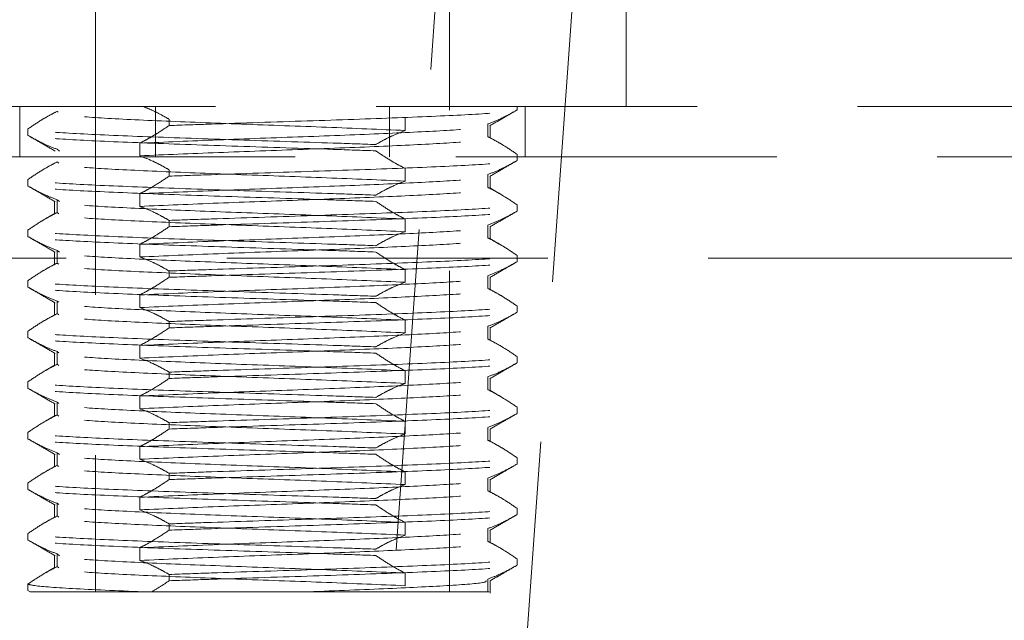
# Model space of a CAD drawing. Header units: millimetres. Extents: x 373 to 928, y 275 to 747.
# Tile 8 of 117: x 406.75 to 410.64, y 336.17 to 338.54. Entities that reach past the tile are written whole.
import ezdxf

# ---------------------------------------------------------------- set-up
doc = ezdxf.new("R2010")
doc.units = ezdxf.units.MM
doc.linetypes.add('HIDDEN', pattern=[1.905, 1.27, -0.635])

msp = doc.modelspace()

# ---------------------------------------------------------------- linework, layer by layer
at = {"color": 7, "linetype": 'HIDDEN', "lineweight": 18}
for p, q in [((408.4492, 336.2776), (408.4492, 340.1976)), ((409.1492, 338.1976), (409.1492, 340.0976)), ((408.467, 339.6106), (407.9058, 331.8429)), ((408.4451, 331.804), (409.0059, 339.5717)), ((407.0492, 338.7229), (407.0492, 336.2776)), ((404.3492, 338.1976), (411.1492, 338.1976)), ((406.7494, 337.9976), (406.7494, 338.1976)), ((406.8892, 338.175), (406.8519, 338.1534)), ((406.9013, 338.1751), (406.8976, 338.178)), ((407.2862, 337.9976), (407.2862, 338.1976)), ((408.2122, 337.9976), (408.2122, 338.1976)), ((408.717, 338.1833), (408.717, 338.1976)), ((408.749, 337.9976), (408.749, 338.1976)), ((407.3403, 338.1468), (407.3403, 338.1218)), ((408.2744, 338.1022), (408.2744, 338.1522)), ((406.7813, 338.0833), (406.7813, 338.1083)), ((408.6008, 338.128), (408.6008, 338.078)), ((408.6109, 338.073), (408.6109, 338.123)), ((408.6465, 338.0534), (408.6092, 338.075)), ((406.9067, 338.021), (406.8976, 338.028)), ((407.224, 338.0022), (407.224, 338.0522)), ((411.6492, 337.9976), (403.8492, 337.9976)), ((406.8892, 337.975), (406.8519, 337.9534)), ((406.904, 337.9731), (406.8976, 337.978)), ((408.717, 337.9833), (408.717, 338.0083)), ((407.3403, 337.9468), (407.3403, 337.9218)), ((408.2744, 337.9022), (408.2744, 337.9522)), ((406.7813, 337.8833), (406.7813, 337.9083)), ((408.6008, 337.928), (408.6008, 337.878)), ((408.6109, 337.873), (408.6109, 337.923)), ((408.6465, 337.8534), (408.6092, 337.875)), ((406.8874, 337.823), (406.8874, 337.773)), ((406.8976, 337.828), (406.8976, 337.778)), ((406.9067, 337.821), (406.8976, 337.828)), ((407.224, 337.8022), (407.224, 337.8522)), ((408.717, 337.7833), (408.717, 337.8083)), ((406.8892, 337.775), (406.8519, 337.7534)), ((406.904, 337.7731), (406.8976, 337.778)), ((407.3403, 337.7468), (407.3403, 337.7218)), ((408.2744, 337.7022), (408.2744, 337.7522)), ((406.7813, 337.6833), (406.7813, 337.7083)), ((408.6008, 337.728), (408.6008, 337.678)), ((408.6109, 337.673), (408.6109, 337.723)), ((408.6465, 337.6534), (408.6092, 337.675)), ((406.8976, 337.628), (406.8976, 337.578)), ((406.9067, 337.621), (406.8976, 337.628)), ((407.224, 337.6022), (407.224, 337.6522)), ((403.7581, 337.5976), (411.7492, 337.5976)), ((406.8874, 337.623), (406.8874, 337.573)), ((408.717, 337.5833), (408.717, 337.6083)), ((406.8892, 337.575), (406.8519, 337.5534)), ((406.904, 337.5731), (406.8976, 337.578)), ((407.3403, 337.5468), (407.3403, 337.5218)), ((408.2744, 337.5022), (408.2744, 337.5522)), ((406.7813, 337.4833), (406.7813, 337.5083)), ((408.6008, 337.528), (408.6008, 337.478)), ((408.6109, 337.473), (408.6109, 337.523)), ((408.6465, 337.4534), (408.6092, 337.475)), ((407.224, 337.4022), (407.224, 337.4522)), ((406.8874, 337.423), (406.8874, 337.373)), ((406.8976, 337.428), (406.8976, 337.378)), ((406.904, 337.4231), (406.8976, 337.428)), ((408.717, 337.3833), (408.717, 337.4083)), ((406.8892, 337.375), (406.8519, 337.3534)), ((406.904, 337.3731), (406.8976, 337.378)), ((408.2744, 337.3022), (408.2744, 337.3522)), ((407.3403, 337.3468), (407.3403, 337.3218)), ((408.6008, 337.328), (408.6008, 337.278)), ((408.6109, 337.273), (408.6109, 337.323)), ((406.7813, 337.2833), (406.7813, 337.3083)), ((408.6465, 337.2534), (408.6092, 337.275)), ((407.224, 337.2022), (407.224, 337.2522)), ((406.8874, 337.223), (406.8874, 337.173)), ((406.8976, 337.228), (406.8976, 337.178)), ((406.904, 337.2231), (406.8976, 337.228)), ((408.717, 337.1833), (408.717, 337.2083)), ((406.8892, 337.175), (406.8519, 337.1534)), ((406.904, 337.1731), (406.8976, 337.178)), ((407.3403, 337.1468), (407.3403, 337.1218)), ((408.2744, 337.1022), (408.2744, 337.1522)), ((408.6008, 337.128), (408.6008, 337.078)), ((408.6109, 337.073), (408.6109, 337.123)), ((406.7813, 337.0833), (406.7813, 337.1083)), ((407.224, 337.0022), (407.224, 337.0522)), ((408.6465, 337.0534), (408.6092, 337.075)), ((406.8874, 337.023), (406.8874, 336.973)), ((406.8976, 337.028), (406.8976, 336.978)), ((406.904, 337.0231), (406.8976, 337.028)), ((408.717, 336.9833), (408.717, 337.0083)), ((406.8892, 336.975), (406.8519, 336.9534)), ((406.904, 336.9731), (406.8976, 336.978)), ((407.3403, 336.9468), (407.3403, 336.9218)), ((408.2744, 336.9022), (408.2744, 336.9522)), ((408.6008, 336.928), (408.6008, 336.878)), ((408.6109, 336.873), (408.6109, 336.923)), ((406.7813, 336.8833), (406.7813, 336.9083)), ((407.224, 336.8022), (407.224, 336.8522)), ((408.6465, 336.8534), (408.6092, 336.875)), ((406.8874, 336.823), (406.8874, 336.773)), ((406.8976, 336.828), (406.8976, 336.778)), ((406.9067, 336.821), (406.8976, 336.828)), ((408.717, 336.7833), (408.717, 336.8083)), ((406.8892, 336.775), (406.8519, 336.7534)), ((406.904, 336.7731), (406.8976, 336.778)), ((407.3403, 336.7468), (407.3403, 336.7218)), ((408.2744, 336.7022), (408.2744, 336.7522)), ((408.6008, 336.728), (408.6008, 336.678)), ((406.7813, 336.6833), (406.7813, 336.7083)), ((408.6109, 336.673), (408.6109, 336.723)), ((407.224, 336.6022), (407.224, 336.6522)), ((408.6465, 336.6534), (408.6092, 336.675)), ((406.8874, 336.623), (406.8874, 336.573)), ((406.8976, 336.628), (406.8976, 336.578)), ((406.904, 336.6231), (406.8976, 336.628)), ((406.8892, 336.575), (406.8519, 336.5534)), ((406.904, 336.5731), (406.8976, 336.578)), ((408.717, 336.5833), (408.717, 336.6083)), ((407.3403, 336.5468), (407.3403, 336.5218)), ((408.2744, 336.5022), (408.2744, 336.5522)), ((406.7813, 336.4833), (406.7813, 336.5083)), ((408.6008, 336.528), (408.6008, 336.478)), ((408.6109, 336.473), (408.6109, 336.523)), ((408.6465, 336.4534), (408.6092, 336.475)), ((406.8874, 336.423), (406.8874, 336.373)), ((406.8976, 336.428), (406.8976, 336.378)), ((406.9067, 336.421), (406.8976, 336.428)), ((407.224, 336.4022), (407.224, 336.4522)), ((406.904, 336.3731), (406.8976, 336.378)), ((408.717, 336.3833), (408.717, 336.4083)), ((406.8892, 336.375), (406.8519, 336.3534)), ((407.3403, 336.3468), (407.3403, 336.3218)), ((408.2744, 336.3022), (408.2744, 336.3522)), ((406.7813, 336.2833), (406.7813, 336.3083)), ((408.6008, 336.328), (408.6008, 336.278)), ((408.6109, 336.273), (408.6109, 336.323)), ((406.7813, 336.2833), (406.7912, 336.2776)), ((406.7912, 336.2776), (407.2712, 336.2776)), ((408.6023, 336.2776), (408.6008, 336.278)), ((408.6023, 336.2776), (408.6016, 336.2776))]:
    msp.add_line(p, q, dxfattribs=at)
at = {"color": 7, "linetype": 'Continuous', "lineweight": 25}
msp.add_arc((407.7492, 306.3554), 35, 0, 85.485, dxfattribs=at)
at = {"color": 7, "linetype": 'HIDDEN', "lineweight": 18}
msp.add_arc((407.7492, 306.3554), 34.6, 0, 88.17815, dxfattribs=at)
for points, knots in [([(406.8976, 338.178), (406.8867, 338.1724), (406.8649, 338.1612), (406.826, 338.1384), (406.7983, 338.1198), (406.7813, 338.1083)], [0, 0, 0, 0, 0.278221, 0.556433, 1, 1, 1, 1]), ([(407.3403, 338.1468), (407.3294, 338.153), (407.3069, 338.1659), (407.2724, 338.1831), (407.2485, 338.1927), (407.2366, 338.1976)], [0, 0, 0, 0, 0.316463, 0.658022, 1, 1, 1, 1]), ([(407.3403, 338.1218), (407.3957, 338.1238), (407.5685, 338.1297), (407.8905, 338.1401), (408.2564, 338.1526), (408.5443, 338.1651), (408.6871, 338.1755), (408.7098, 338.1814), (408.717, 338.1833)], [0, 0, 0, 0, 0.095434, 0.297717, 0.5, 0.702283, 0.904566, 1, 1, 1, 1]), ([(408.717, 338.1833), (408.7062, 338.1772), (408.6846, 338.1648), (408.6459, 338.1454), (408.6178, 338.1346), (408.6008, 338.128)], [0, 0, 0, 0, 0.282643, 0.565293, 1, 1, 1, 1]), ([(408.609, 338.1208), (408.6271, 338.1313), (408.6618, 338.1514), (408.6965, 338.1714), (408.7131, 338.181)], [0, 0, 0, 0, 0.52102, 1, 1, 1, 1]), ([(408.2744, 338.1022), (408.1739, 338.1065), (407.9759, 338.115), (407.6227, 338.1276), (407.3005, 338.1401), (407.036, 338.1526), (406.9549, 338.1609), (406.9144, 338.1651)], [0, 0, 0, 0, 0.204733, 0.403549, 0.602366, 0.801183, 1, 1, 1, 1]), ([(408.1581, 338.0468), (408.1027, 338.0488), (407.9298, 338.0547), (407.6079, 338.0651), (407.242, 338.0776), (406.9541, 338.0901), (406.8113, 338.1005), (406.7886, 338.1064), (406.7813, 338.1083)], [0, 0, 0, 0, 0.095434, 0.297717, 0.5, 0.702283, 0.904566, 1, 1, 1, 1]), ([(407.224, 338.0522), (407.3245, 338.0565), (407.5226, 338.065), (407.8749, 338.0776), (408.2003, 338.0901), (408.453, 338.1026), (408.5989, 338.1136), (408.5956, 338.1204), (408.5944, 338.1231)], [0, 0, 0, 0, 0.181691, 0.358133, 0.534574, 0.711015, 0.887457, 1, 1, 1, 1]), ([(407.224, 338.0522), (407.2349, 338.0578), (407.2567, 338.0689), (407.2956, 338.0918), (407.3233, 338.1104), (407.3403, 338.1218)], [0, 0, 0, 0, 0.278221, 0.556433, 1, 1, 1, 1]), ([(408.1581, 338.0468), (408.1689, 338.053), (408.1906, 338.0654), (408.2293, 338.0848), (408.2573, 338.0956), (408.2744, 338.1022)], [0, 0, 0, 0, 0.282643, 0.565293, 1, 1, 1, 1]), ([(406.7813, 338.0833), (406.7922, 338.0772), (406.8138, 338.0648), (406.8525, 338.0454), (406.8806, 338.0346), (406.8976, 338.028)], [0, 0, 0, 0, 0.282643, 0.565293, 1, 1, 1, 1]), ([(408.1581, 338.0218), (408.1027, 338.0238), (407.9298, 338.0297), (407.6079, 338.0401), (407.242, 338.0526), (406.9541, 338.0651), (406.8113, 338.0755), (406.7886, 338.0814), (406.7813, 338.0833)], [0, 0, 0, 0, 0.095434, 0.297717, 0.5, 0.702283, 0.904566, 1, 1, 1, 1]), ([(406.7853, 338.081), (406.8019, 338.0714), (406.8366, 338.0514), (406.8713, 338.0313), (406.8893, 338.0208)], [0, 0, 0, 0, 0.47898, 1, 1, 1, 1]), ([(407.224, 338.0022), (407.3245, 338.0065), (407.5226, 338.015), (407.8749, 338.0276), (408.2003, 338.0401), (408.453, 338.0526), (408.599, 338.0636), (408.5957, 338.0704), (408.5944, 338.0731)], [0, 0, 0, 0, 0.181647, 0.358045, 0.534443, 0.710841, 0.887239, 1, 1, 1, 1]), ([(408.6008, 338.078), (408.6117, 338.0724), (408.6335, 338.0612), (408.6724, 338.0384), (408.7, 338.0198), (408.717, 338.0083)], [0, 0, 0, 0, 0.278221, 0.556433, 1, 1, 1, 1]), ([(408.2744, 337.9522), (408.2635, 337.9578), (408.2416, 337.9689), (408.2028, 337.9918), (408.1751, 338.0104), (408.1581, 338.0218)], [0, 0, 0, 0, 0.2782208, 0.5564334, 1, 1, 1, 1]), ([(406.8976, 337.978), (406.8867, 337.9724), (406.8649, 337.9612), (406.826, 337.9384), (406.7983, 337.9198), (406.7813, 337.9083)], [0, 0, 0, 0, 0.278221, 0.556433, 1, 1, 1, 1]), ([(407.3403, 337.9468), (407.3294, 337.953), (407.3078, 337.9654), (407.2691, 337.9848), (407.241, 337.9956), (407.224, 338.0022)], [0, 0, 0, 0, 0.282643, 0.565293, 1, 1, 1, 1]), ([(407.3403, 337.9218), (407.3957, 337.9238), (407.5685, 337.9297), (407.8905, 337.9401), (408.2564, 337.9526), (408.5443, 337.9651), (408.6871, 337.9755), (408.7098, 337.9814), (408.717, 337.9833)], [0, 0, 0, 0, 0.095434, 0.297717, 0.5, 0.702283, 0.904566, 1, 1, 1, 1]), ([(408.717, 337.9833), (408.7062, 337.9772), (408.6846, 337.9648), (408.6459, 337.9454), (408.6178, 337.9346), (408.6008, 337.928)], [0, 0, 0, 0, 0.282643, 0.565293, 1, 1, 1, 1]), ([(408.609, 337.9208), (408.6271, 337.9313), (408.6618, 337.9514), (408.6965, 337.9714), (408.7131, 337.981)], [0, 0, 0, 0, 0.52102, 1, 1, 1, 1]), ([(408.2744, 337.9022), (408.1739, 337.9065), (407.9759, 337.915), (407.6227, 337.9276), (407.3005, 337.9401), (407.036, 337.9526), (406.9549, 337.9609), (406.9144, 337.9651)], [0, 0, 0, 0, 0.204733, 0.403549, 0.602366, 0.801183, 1, 1, 1, 1]), ([(408.1581, 337.8468), (408.1027, 337.8488), (407.9298, 337.8547), (407.6079, 337.8651), (407.242, 337.8776), (406.9541, 337.8901), (406.8113, 337.9005), (406.7886, 337.9064), (406.7813, 337.9083)], [0, 0, 0, 0, 0.095434, 0.297717, 0.5, 0.702283, 0.904566, 1, 1, 1, 1]), ([(407.224, 337.8522), (407.3245, 337.8565), (407.5226, 337.865), (407.8749, 337.8776), (408.2003, 337.8901), (408.453, 337.9026), (408.5989, 337.9136), (408.5956, 337.9204), (408.5944, 337.9231)], [0, 0, 0, 0, 0.181691, 0.358133, 0.534574, 0.711015, 0.887457, 1, 1, 1, 1]), ([(407.224, 337.8522), (407.2349, 337.8578), (407.2567, 337.8689), (407.2956, 337.8918), (407.3233, 337.9104), (407.3403, 337.9218)], [0, 0, 0, 0, 0.278221, 0.556433, 1, 1, 1, 1]), ([(408.1581, 337.8468), (408.1689, 337.853), (408.1906, 337.8654), (408.2293, 337.8848), (408.2573, 337.8956), (408.2744, 337.9022)], [0, 0, 0, 0, 0.282643, 0.565293, 1, 1, 1, 1]), ([(406.7813, 337.8833), (406.7922, 337.8772), (406.8138, 337.8648), (406.8525, 337.8454), (406.8806, 337.8346), (406.8976, 337.828)], [0, 0, 0, 0, 0.282643, 0.565293, 1, 1, 1, 1]), ([(408.1581, 337.8218), (408.1027, 337.8238), (407.9298, 337.8297), (407.6079, 337.8401), (407.242, 337.8526), (406.9541, 337.8651), (406.8113, 337.8755), (406.7886, 337.8814), (406.7813, 337.8833)], [0, 0, 0, 0, 0.095434, 0.297717, 0.5, 0.702283, 0.904566, 1, 1, 1, 1]), ([(406.7853, 337.881), (406.8019, 337.8714), (406.8366, 337.8514), (406.8713, 337.8313), (406.8893, 337.8208)], [0, 0, 0, 0, 0.47898, 1, 1, 1, 1]), ([(407.224, 337.8022), (407.3245, 337.8065), (407.5226, 337.815), (407.8749, 337.8276), (408.2003, 337.8401), (408.453, 337.8526), (408.599, 337.8636), (408.5957, 337.8704), (408.5944, 337.8731)], [0, 0, 0, 0, 0.181647, 0.358045, 0.534443, 0.710841, 0.887239, 1, 1, 1, 1]), ([(408.6008, 337.878), (408.6117, 337.8724), (408.6335, 337.8612), (408.6724, 337.8384), (408.7, 337.8198), (408.717, 337.8083)], [0, 0, 0, 0, 0.278221, 0.556433, 1, 1, 1, 1]), ([(408.2744, 337.7522), (408.2635, 337.7578), (408.2416, 337.7689), (408.2028, 337.7918), (408.1751, 337.8104), (408.1581, 337.8218)], [0, 0, 0, 0, 0.278221, 0.556433, 1, 1, 1, 1]), ([(408.2744, 337.7522), (408.1739, 337.7565), (407.9759, 337.765), (407.6227, 337.7776), (407.3005, 337.7901), (407.036, 337.8026), (406.9549, 337.8109), (406.9144, 337.8151)], [0, 0, 0, 0, 0.204733, 0.403549, 0.602366, 0.801183, 1, 1, 1, 1]), ([(407.3403, 337.7468), (407.3294, 337.753), (407.3078, 337.7654), (407.2691, 337.7848), (407.241, 337.7956), (407.224, 337.8022)], [0, 0, 0, 0, 0.282643, 0.565293, 1, 1, 1, 1]), ([(407.3403, 337.7468), (407.3957, 337.7488), (407.5685, 337.7547), (407.8905, 337.7651), (408.2564, 337.7776), (408.5443, 337.7901), (408.6871, 337.8005), (408.7098, 337.8064), (408.717, 337.8083)], [0, 0, 0, 0, 0.095434, 0.297717, 0.5, 0.702283, 0.904566, 1, 1, 1, 1]), ([(407.3403, 337.7218), (407.3957, 337.7238), (407.5685, 337.7297), (407.8905, 337.7401), (408.2564, 337.7526), (408.5443, 337.7651), (408.6871, 337.7755), (408.7098, 337.7814), (408.717, 337.7833)], [0, 0, 0, 0, 0.095434, 0.297717, 0.5, 0.702283, 0.904566, 1, 1, 1, 1]), ([(408.717, 337.7833), (408.7062, 337.7772), (408.6846, 337.7648), (408.6459, 337.7454), (408.6178, 337.7346), (408.6008, 337.728)], [0, 0, 0, 0, 0.282643, 0.565293, 1, 1, 1, 1]), ([(408.609, 337.7208), (408.6271, 337.7313), (408.6618, 337.7514), (408.6965, 337.7714), (408.7131, 337.781)], [0, 0, 0, 0, 0.52102, 1, 1, 1, 1]), ([(406.8976, 337.778), (406.8867, 337.7724), (406.8649, 337.7612), (406.826, 337.7384), (406.7983, 337.7198), (406.7813, 337.7083)], [0, 0, 0, 0, 0.278221, 0.556433, 1, 1, 1, 1]), ([(408.2744, 337.7022), (408.1739, 337.7065), (407.9759, 337.715), (407.6227, 337.7276), (407.3005, 337.7401), (407.036, 337.7526), (406.9549, 337.7609), (406.9144, 337.7651)], [0, 0, 0, 0, 0.204733, 0.403549, 0.602366, 0.801183, 1, 1, 1, 1]), ([(408.1581, 337.6468), (408.1027, 337.6488), (407.9298, 337.6547), (407.6079, 337.6651), (407.242, 337.6776), (406.9541, 337.6901), (406.8113, 337.7005), (406.7886, 337.7064), (406.7813, 337.7083)], [0, 0, 0, 0, 0.095434, 0.297717, 0.5, 0.702283, 0.904566, 1, 1, 1, 1]), ([(407.224, 337.6522), (407.3245, 337.6565), (407.5226, 337.665), (407.8749, 337.6776), (408.2003, 337.6901), (408.453, 337.7026), (408.5989, 337.7136), (408.5956, 337.7204), (408.5944, 337.7231)], [0, 0, 0, 0, 0.181691, 0.358133, 0.534574, 0.711015, 0.887457, 1, 1, 1, 1]), ([(407.224, 337.6522), (407.2349, 337.6578), (407.2567, 337.6689), (407.2956, 337.6918), (407.3233, 337.7104), (407.3403, 337.7218)], [0, 0, 0, 0, 0.278221, 0.556433, 1, 1, 1, 1]), ([(408.1581, 337.6468), (408.1689, 337.653), (408.1906, 337.6654), (408.2293, 337.6848), (408.2573, 337.6956), (408.2744, 337.7022)], [0, 0, 0, 0, 0.282643, 0.565293, 1, 1, 1, 1]), ([(406.7813, 337.6833), (406.7922, 337.6772), (406.8138, 337.6648), (406.8525, 337.6454), (406.8806, 337.6346), (406.8976, 337.628)], [0, 0, 0, 0, 0.282643, 0.565293, 1, 1, 1, 1]), ([(408.1581, 337.6218), (408.1027, 337.6238), (407.9298, 337.6297), (407.6079, 337.6401), (407.242, 337.6526), (406.9541, 337.6651), (406.8113, 337.6755), (406.7886, 337.6814), (406.7813, 337.6833)], [0, 0, 0, 0, 0.095434, 0.297717, 0.5, 0.702283, 0.904566, 1, 1, 1, 1]), ([(406.7853, 337.681), (406.8019, 337.6714), (406.8366, 337.6514), (406.8713, 337.6313), (406.8893, 337.6208)], [0, 0, 0, 0, 0.47898, 1, 1, 1, 1]), ([(407.224, 337.6022), (407.3245, 337.6065), (407.5226, 337.615), (407.875, 337.6276), (408.2001, 337.6401), (408.454, 337.6526), (408.6049, 337.6643), (408.5995, 337.6718), (408.5971, 337.6751)], [0, 0, 0, 0, 0.176552, 0.348003, 0.519454, 0.690904, 0.862355, 1, 1, 1, 1]), ([(408.6008, 337.678), (408.6117, 337.6724), (408.6335, 337.6612), (408.6724, 337.6384), (408.7, 337.6198), (408.717, 337.6083)], [0, 0, 0, 0, 0.278221, 0.556433, 1, 1, 1, 1]), ([(408.2744, 337.5522), (408.1739, 337.5565), (407.9759, 337.565), (407.6227, 337.5776), (407.3005, 337.5901), (407.036, 337.6026), (406.9549, 337.6109), (406.9144, 337.6151)], [0, 0, 0, 0, 0.204733, 0.403549, 0.602366, 0.801183, 1, 1, 1, 1]), ([(407.3403, 337.5468), (407.3294, 337.553), (407.3078, 337.5654), (407.2691, 337.5848), (407.241, 337.5956), (407.224, 337.6022)], [0, 0, 0, 0, 0.282643, 0.565293, 1, 1, 1, 1]), ([(407.3403, 337.5468), (407.3957, 337.5488), (407.5685, 337.5547), (407.8905, 337.5651), (408.2564, 337.5776), (408.5443, 337.5901), (408.6871, 337.6005), (408.7098, 337.6064), (408.717, 337.6083)], [0, 0, 0, 0, 0.095434, 0.297717, 0.5, 0.702283, 0.904566, 1, 1, 1, 1]), ([(408.2744, 337.5522), (408.2635, 337.5578), (408.2416, 337.5689), (408.2028, 337.5918), (408.1751, 337.6104), (408.1581, 337.6218)], [0, 0, 0, 0, 0.278221, 0.556433, 1, 1, 1, 1]), ([(406.8976, 337.578), (406.8867, 337.5724), (406.8649, 337.5612), (406.826, 337.5384), (406.7983, 337.5198), (406.7813, 337.5083)], [0, 0, 0, 0, 0.278221, 0.556433, 1, 1, 1, 1]), ([(408.2744, 337.5022), (408.1739, 337.5065), (407.9759, 337.515), (407.6227, 337.5276), (407.3005, 337.5401), (407.036, 337.5526), (406.9549, 337.5609), (406.9144, 337.5651)], [0, 0, 0, 0, 0.204733, 0.403549, 0.602366, 0.801183, 1, 1, 1, 1]), ([(407.3403, 337.5218), (407.3957, 337.5238), (407.5685, 337.5297), (407.8905, 337.5401), (408.2564, 337.5526), (408.5443, 337.5651), (408.6871, 337.5755), (408.7098, 337.5814), (408.717, 337.5833)], [0, 0, 0, 0, 0.095434, 0.297717, 0.5, 0.702283, 0.904566, 1, 1, 1, 1]), ([(408.717, 337.5833), (408.7062, 337.5772), (408.6846, 337.5648), (408.6459, 337.5454), (408.6178, 337.5346), (408.6008, 337.528)], [0, 0, 0, 0, 0.282643, 0.565293, 1, 1, 1, 1]), ([(408.609, 337.5208), (408.6271, 337.5313), (408.6618, 337.5514), (408.6965, 337.5714), (408.7131, 337.581)], [0, 0, 0, 0, 0.52102, 1, 1, 1, 1]), ([(408.1581, 337.4468), (408.1027, 337.4488), (407.9298, 337.4547), (407.6079, 337.4651), (407.242, 337.4776), (406.9541, 337.4901), (406.8113, 337.5005), (406.7886, 337.5064), (406.7813, 337.5083)], [0, 0, 0, 0, 0.095434, 0.297717, 0.5, 0.702283, 0.904566, 1, 1, 1, 1]), ([(407.224, 337.4522), (407.3245, 337.4565), (407.5226, 337.465), (407.8749, 337.4776), (408.2003, 337.4901), (408.453, 337.5026), (408.5989, 337.5136), (408.5956, 337.5204), (408.5944, 337.5231)], [0, 0, 0, 0, 0.181691, 0.358133, 0.534574, 0.711015, 0.887457, 1, 1, 1, 1]), ([(407.224, 337.4522), (407.2349, 337.4578), (407.2567, 337.4689), (407.2956, 337.4918), (407.3233, 337.5104), (407.3403, 337.5218)], [0, 0, 0, 0, 0.278221, 0.556433, 1, 1, 1, 1]), ([(406.7813, 337.4833), (406.7922, 337.4772), (406.8138, 337.4648), (406.8525, 337.4454), (406.8806, 337.4346), (406.8976, 337.428)], [0, 0, 0, 0, 0.282643, 0.565293, 1, 1, 1, 1]), ([(408.1581, 337.4218), (408.1027, 337.4238), (407.9298, 337.4297), (407.6079, 337.4401), (407.242, 337.4526), (406.9541, 337.4651), (406.8113, 337.4755), (406.7886, 337.4814), (406.7813, 337.4833)], [0, 0, 0, 0, 0.095434, 0.297717, 0.5, 0.702283, 0.904566, 1, 1, 1, 1]), ([(406.7853, 337.481), (406.8019, 337.4714), (406.8366, 337.4514), (406.8713, 337.4313), (406.8893, 337.4208)], [0, 0, 0, 0, 0.47898, 1, 1, 1, 1]), ([(407.224, 337.4022), (407.3245, 337.4065), (407.5226, 337.415), (407.8749, 337.4276), (408.2003, 337.4401), (408.453, 337.4526), (408.599, 337.4636), (408.5957, 337.4704), (408.5944, 337.4731)], [0, 0, 0, 0, 0.181647, 0.358045, 0.534443, 0.710841, 0.887239, 1, 1, 1, 1]), ([(408.1581, 337.4468), (408.1689, 337.453), (408.1906, 337.4654), (408.2293, 337.4848), (408.2573, 337.4956), (408.2744, 337.5022)], [0, 0, 0, 0, 0.282643, 0.565293, 1, 1, 1, 1]), ([(408.6008, 337.478), (408.6117, 337.4724), (408.6335, 337.4612), (408.6724, 337.4384), (408.7, 337.4198), (408.717, 337.4083)], [0, 0, 0, 0, 0.278221, 0.556433, 1, 1, 1, 1]), ([(408.2744, 337.3522), (408.1739, 337.3565), (407.9759, 337.365), (407.6227, 337.3776), (407.3005, 337.3901), (407.036, 337.4026), (406.9549, 337.4109), (406.9144, 337.4151)], [0, 0, 0, 0, 0.204733, 0.403549, 0.602366, 0.801183, 1, 1, 1, 1]), ([(407.3403, 337.3468), (407.3294, 337.353), (407.3078, 337.3654), (407.2691, 337.3848), (407.241, 337.3956), (407.224, 337.4022)], [0, 0, 0, 0, 0.282643, 0.565293, 1, 1, 1, 1]), ([(407.3403, 337.3468), (407.3957, 337.3488), (407.5685, 337.3547), (407.8905, 337.3651), (408.2564, 337.3776), (408.5443, 337.3901), (408.6871, 337.4005), (408.7098, 337.4064), (408.717, 337.4083)], [0, 0, 0, 0, 0.095434, 0.297717, 0.5, 0.702283, 0.904566, 1, 1, 1, 1]), ([(408.2744, 337.3522), (408.2635, 337.3578), (408.2416, 337.3689), (408.2028, 337.3918), (408.1751, 337.4104), (408.1581, 337.4218)], [0, 0, 0, 0, 0.278221, 0.556433, 1, 1, 1, 1]), ([(406.8976, 337.378), (406.8867, 337.3724), (406.8649, 337.3612), (406.826, 337.3384), (406.7983, 337.3198), (406.7813, 337.3083)], [0, 0, 0, 0, 0.278221, 0.556433, 1, 1, 1, 1]), ([(408.2744, 337.3022), (408.1739, 337.3065), (407.9759, 337.315), (407.6227, 337.3276), (407.3005, 337.3401), (407.036, 337.3526), (406.9549, 337.3609), (406.9144, 337.3651)], [0, 0, 0, 0, 0.204733, 0.403549, 0.602366, 0.801183, 1, 1, 1, 1]), ([(407.3403, 337.3218), (407.3957, 337.3238), (407.5685, 337.3297), (407.8905, 337.3401), (408.2564, 337.3526), (408.5443, 337.3651), (408.6871, 337.3755), (408.7098, 337.3814), (408.717, 337.3833)], [0, 0, 0, 0, 0.095434, 0.297717, 0.5, 0.702283, 0.904566, 1, 1, 1, 1]), ([(408.717, 337.3833), (408.7062, 337.3772), (408.6846, 337.3648), (408.6459, 337.3454), (408.6178, 337.3346), (408.6008, 337.328)], [0, 0, 0, 0, 0.282643, 0.565293, 1, 1, 1, 1]), ([(408.609, 337.3208), (408.6271, 337.3313), (408.6618, 337.3514), (408.6965, 337.3714), (408.7131, 337.381)], [0, 0, 0, 0, 0.52102, 1, 1, 1, 1]), ([(407.224, 337.2522), (407.3245, 337.2565), (407.5226, 337.265), (407.8749, 337.2776), (408.2003, 337.2901), (408.453, 337.3026), (408.5989, 337.3136), (408.5956, 337.3204), (408.5944, 337.3231)], [0, 0, 0, 0, 0.1816913, 0.3581327, 0.5345741, 0.7110155, 0.8874569, 1, 1, 1, 1]), ([(407.224, 337.2522), (407.2349, 337.2578), (407.2567, 337.2689), (407.2956, 337.2918), (407.3233, 337.3104), (407.3403, 337.3218)], [0, 0, 0, 0, 0.278221, 0.556433, 1, 1, 1, 1]), ([(408.1581, 337.2468), (408.1027, 337.2488), (407.9298, 337.2547), (407.6079, 337.2651), (407.242, 337.2776), (406.9541, 337.2901), (406.8113, 337.3005), (406.7886, 337.3064), (406.7813, 337.3083)], [0, 0, 0, 0, 0.095434, 0.297717, 0.5, 0.702283, 0.904566, 1, 1, 1, 1]), ([(406.7813, 337.2833), (406.7922, 337.2772), (406.8138, 337.2648), (406.8525, 337.2454), (406.8806, 337.2346), (406.8976, 337.228)], [0, 0, 0, 0, 0.2826427, 0.5652926, 1, 1, 1, 1]), ([(408.1581, 337.2218), (408.1027, 337.2238), (407.9298, 337.2297), (407.6079, 337.2401), (407.242, 337.2526), (406.9541, 337.2651), (406.8113, 337.2755), (406.7886, 337.2814), (406.7813, 337.2833)], [0, 0, 0, 0, 0.095434, 0.297717, 0.5, 0.702283, 0.904566, 1, 1, 1, 1]), ([(406.7853, 337.281), (406.8019, 337.2714), (406.8366, 337.2514), (406.8713, 337.2313), (406.8893, 337.2208)], [0, 0, 0, 0, 0.47898, 1, 1, 1, 1]), ([(407.224, 337.2022), (407.3245, 337.2065), (407.5226, 337.215), (407.875, 337.2276), (408.2001, 337.2401), (408.454, 337.2526), (408.6049, 337.2643), (408.5995, 337.2718), (408.5971, 337.2751)], [0, 0, 0, 0, 0.1765522, 0.3480029, 0.5194537, 0.6909045, 0.8623552, 1, 1, 1, 1]), ([(408.1581, 337.2468), (408.1689, 337.253), (408.1906, 337.2654), (408.2293, 337.2848), (408.2573, 337.2956), (408.2744, 337.3022)], [0, 0, 0, 0, 0.282643, 0.565293, 1, 1, 1, 1]), ([(408.6008, 337.278), (408.6117, 337.2724), (408.6335, 337.2612), (408.6724, 337.2384), (408.7, 337.2198), (408.717, 337.2083)], [0, 0, 0, 0, 0.278221, 0.556433, 1, 1, 1, 1]), ([(408.2744, 337.1522), (408.1739, 337.1565), (407.9759, 337.165), (407.6227, 337.1776), (407.3005, 337.1901), (407.036, 337.2026), (406.9549, 337.2109), (406.9144, 337.2151)], [0, 0, 0, 0, 0.204733, 0.403549, 0.602366, 0.801183, 1, 1, 1, 1]), ([(407.3403, 337.1468), (407.3294, 337.153), (407.3078, 337.1654), (407.2691, 337.1848), (407.241, 337.1956), (407.224, 337.2022)], [0, 0, 0, 0, 0.282643, 0.565293, 1, 1, 1, 1]), ([(407.3403, 337.1468), (407.3957, 337.1488), (407.5685, 337.1547), (407.8905, 337.1651), (408.2564, 337.1776), (408.5443, 337.1901), (408.6871, 337.2005), (408.7098, 337.2064), (408.717, 337.2083)], [0, 0, 0, 0, 0.095434, 0.297717, 0.5, 0.702283, 0.904566, 1, 1, 1, 1]), ([(408.2744, 337.1522), (408.2635, 337.1578), (408.2416, 337.1689), (408.2028, 337.1918), (408.1751, 337.2104), (408.1581, 337.2218)], [0, 0, 0, 0, 0.278221, 0.556433, 1, 1, 1, 1]), ([(406.8976, 337.178), (406.8867, 337.1724), (406.8649, 337.1612), (406.826, 337.1384), (406.7983, 337.1198), (406.7813, 337.1083)], [0, 0, 0, 0, 0.278221, 0.556433, 1, 1, 1, 1]), ([(408.2744, 337.1022), (408.1739, 337.1065), (407.9759, 337.115), (407.6227, 337.1276), (407.3005, 337.1401), (407.036, 337.1526), (406.9549, 337.1609), (406.9144, 337.1651)], [0, 0, 0, 0, 0.204733, 0.403549, 0.602366, 0.801183, 1, 1, 1, 1]), ([(407.3403, 337.1218), (407.3957, 337.1238), (407.5685, 337.1297), (407.8905, 337.1401), (408.2564, 337.1526), (408.5443, 337.1651), (408.6871, 337.1755), (408.7098, 337.1814), (408.717, 337.1833)], [0, 0, 0, 0, 0.095434, 0.297717, 0.5, 0.702283, 0.904566, 1, 1, 1, 1]), ([(408.717, 337.1833), (408.7062, 337.1772), (408.6846, 337.1648), (408.6459, 337.1454), (408.6178, 337.1346), (408.6008, 337.128)], [0, 0, 0, 0, 0.282643, 0.565293, 1, 1, 1, 1]), ([(408.609, 337.1208), (408.6271, 337.1313), (408.6618, 337.1514), (408.6965, 337.1714), (408.7131, 337.181)], [0, 0, 0, 0, 0.52102, 1, 1, 1, 1]), ([(407.224, 337.0522), (407.3245, 337.0565), (407.5226, 337.065), (407.8749, 337.0776), (408.2003, 337.0901), (408.453, 337.1026), (408.5989, 337.1136), (408.5956, 337.1204), (408.5944, 337.1231)], [0, 0, 0, 0, 0.181691, 0.358133, 0.534574, 0.711015, 0.887457, 1, 1, 1, 1]), ([(407.224, 337.0522), (407.2349, 337.0578), (407.2567, 337.0689), (407.2956, 337.0918), (407.3233, 337.1104), (407.3403, 337.1218)], [0, 0, 0, 0, 0.278221, 0.556433, 1, 1, 1, 1]), ([(408.1581, 337.0468), (408.1027, 337.0488), (407.9298, 337.0547), (407.6079, 337.0651), (407.242, 337.0776), (406.9541, 337.0901), (406.8113, 337.1005), (406.7886, 337.1064), (406.7813, 337.1083)], [0, 0, 0, 0, 0.095434, 0.297717, 0.5, 0.702283, 0.904566, 1, 1, 1, 1]), ([(406.7813, 337.0833), (406.7922, 337.0772), (406.8138, 337.0648), (406.8525, 337.0454), (406.8806, 337.0346), (406.8976, 337.028)], [0, 0, 0, 0, 0.2826427, 0.5652926, 1, 1, 1, 1]), ([(408.1581, 337.0218), (408.1027, 337.0238), (407.9298, 337.0297), (407.6079, 337.0401), (407.242, 337.0526), (406.9541, 337.0651), (406.8113, 337.0755), (406.7886, 337.0814), (406.7813, 337.0833)], [0, 0, 0, 0, 0.095434, 0.297717, 0.5, 0.702283, 0.904566, 1, 1, 1, 1]), ([(406.7853, 337.081), (406.8019, 337.0714), (406.8366, 337.0514), (406.8713, 337.0313), (406.8893, 337.0208)], [0, 0, 0, 0, 0.47898, 1, 1, 1, 1]), ([(408.1581, 337.0468), (408.1689, 337.053), (408.1906, 337.0654), (408.2293, 337.0848), (408.2573, 337.0956), (408.2744, 337.1022)], [0, 0, 0, 0, 0.282643, 0.565293, 1, 1, 1, 1]), ([(407.224, 337.0022), (407.3245, 337.0065), (407.5226, 337.015), (407.8749, 337.0276), (408.2003, 337.0401), (408.453, 337.0526), (408.599, 337.0636), (408.5957, 337.0704), (408.5944, 337.0731)], [0, 0, 0, 0, 0.181647, 0.358045, 0.534443, 0.710841, 0.887239, 1, 1, 1, 1]), ([(408.6008, 337.078), (408.6117, 337.0724), (408.6335, 337.0612), (408.6724, 337.0384), (408.7, 337.0198), (408.717, 337.0083)], [0, 0, 0, 0, 0.278221, 0.556433, 1, 1, 1, 1]), ([(408.2744, 336.9522), (408.1739, 336.9565), (407.9759, 336.965), (407.6227, 336.9776), (407.3005, 336.9901), (407.036, 337.0026), (406.9549, 337.0109), (406.9144, 337.0151)], [0, 0, 0, 0, 0.204733, 0.403549, 0.602366, 0.801183, 1, 1, 1, 1]), ([(407.3403, 336.9468), (407.3294, 336.953), (407.3078, 336.9654), (407.2691, 336.9848), (407.241, 336.9956), (407.224, 337.0022)], [0, 0, 0, 0, 0.282643, 0.565293, 1, 1, 1, 1]), ([(407.3403, 336.9468), (407.3957, 336.9488), (407.5685, 336.9547), (407.8905, 336.9651), (408.2564, 336.9776), (408.5443, 336.9901), (408.6871, 337.0005), (408.7098, 337.0064), (408.717, 337.0083)], [0, 0, 0, 0, 0.095434, 0.297717, 0.5, 0.702283, 0.904566, 1, 1, 1, 1]), ([(408.2744, 336.9522), (408.2635, 336.9578), (408.2416, 336.9689), (408.2028, 336.9918), (408.1751, 337.0104), (408.1581, 337.0218)], [0, 0, 0, 0, 0.2782208, 0.5564334, 1, 1, 1, 1]), ([(406.8976, 336.978), (406.8867, 336.9724), (406.8649, 336.9612), (406.826, 336.9384), (406.7983, 336.9198), (406.7813, 336.9083)], [0, 0, 0, 0, 0.278221, 0.556433, 1, 1, 1, 1]), ([(408.2744, 336.9022), (408.1739, 336.9065), (407.9759, 336.915), (407.6227, 336.9276), (407.3005, 336.9401), (407.036, 336.9526), (406.9549, 336.9609), (406.9144, 336.9651)], [0, 0, 0, 0, 0.204733, 0.403549, 0.602366, 0.801183, 1, 1, 1, 1]), ([(407.3403, 336.9218), (407.3957, 336.9238), (407.5685, 336.9297), (407.8905, 336.9401), (408.2564, 336.9526), (408.5443, 336.9651), (408.6871, 336.9755), (408.7098, 336.9814), (408.717, 336.9833)], [0, 0, 0, 0, 0.095434, 0.297717, 0.5, 0.702283, 0.904566, 1, 1, 1, 1]), ([(408.717, 336.9833), (408.7062, 336.9772), (408.6846, 336.9648), (408.6459, 336.9454), (408.6178, 336.9346), (408.6008, 336.928)], [0, 0, 0, 0, 0.282643, 0.565293, 1, 1, 1, 1]), ([(408.609, 336.9208), (408.6271, 336.9313), (408.6618, 336.9514), (408.6965, 336.9714), (408.7131, 336.981)], [0, 0, 0, 0, 0.52102, 1, 1, 1, 1]), ([(407.224, 336.8522), (407.3245, 336.8565), (407.5226, 336.865), (407.8749, 336.8776), (408.2003, 336.8901), (408.453, 336.9026), (408.5989, 336.9136), (408.5956, 336.9204), (408.5944, 336.9231)], [0, 0, 0, 0, 0.181691, 0.358133, 0.534574, 0.711015, 0.887457, 1, 1, 1, 1]), ([(408.1581, 336.8468), (408.1027, 336.8488), (407.9298, 336.8547), (407.6079, 336.8651), (407.242, 336.8776), (406.9541, 336.8901), (406.8113, 336.9005), (406.7886, 336.9064), (406.7813, 336.9083)], [0, 0, 0, 0, 0.095434, 0.297717, 0.5, 0.702283, 0.904566, 1, 1, 1, 1]), ([(407.224, 336.8522), (407.2349, 336.8578), (407.2567, 336.8689), (407.2956, 336.8918), (407.3233, 336.9104), (407.3403, 336.9218)], [0, 0, 0, 0, 0.2782208, 0.5564334, 1, 1, 1, 1]), ([(408.1581, 336.8468), (408.1689, 336.853), (408.1906, 336.8654), (408.2293, 336.8848), (408.2573, 336.8956), (408.2744, 336.9022)], [0, 0, 0, 0, 0.282643, 0.565293, 1, 1, 1, 1]), ([(406.7813, 336.8833), (406.7922, 336.8772), (406.8138, 336.8648), (406.8525, 336.8454), (406.8806, 336.8346), (406.8976, 336.828)], [0, 0, 0, 0, 0.282643, 0.565293, 1, 1, 1, 1]), ([(408.1581, 336.8218), (408.1027, 336.8238), (407.9298, 336.8297), (407.6079, 336.8401), (407.242, 336.8526), (406.9541, 336.8651), (406.8113, 336.8755), (406.7886, 336.8814), (406.7813, 336.8833)], [0, 0, 0, 0, 0.095434, 0.297717, 0.5, 0.702283, 0.904566, 1, 1, 1, 1]), ([(406.7853, 336.881), (406.8019, 336.8714), (406.8366, 336.8514), (406.8713, 336.8313), (406.8893, 336.8208)], [0, 0, 0, 0, 0.47898, 1, 1, 1, 1]), ([(407.224, 336.8022), (407.3245, 336.8065), (407.5226, 336.815), (407.8749, 336.8276), (408.2003, 336.8401), (408.453, 336.8526), (408.599, 336.8636), (408.5957, 336.8704), (408.5944, 336.8731)], [0, 0, 0, 0, 0.181647, 0.358045, 0.534443, 0.710841, 0.887239, 1, 1, 1, 1]), ([(408.6008, 336.878), (408.6117, 336.8724), (408.6335, 336.8612), (408.6724, 336.8384), (408.7, 336.8198), (408.717, 336.8083)], [0, 0, 0, 0, 0.278221, 0.556433, 1, 1, 1, 1]), ([(408.2744, 336.7522), (408.1739, 336.7565), (407.9759, 336.765), (407.6227, 336.7776), (407.3005, 336.7901), (407.036, 336.8026), (406.9549, 336.8109), (406.9144, 336.8151)], [0, 0, 0, 0, 0.204733, 0.403549, 0.602366, 0.801183, 1, 1, 1, 1]), ([(407.3403, 336.7468), (407.3957, 336.7488), (407.5685, 336.7547), (407.8905, 336.7651), (408.2564, 336.7776), (408.5443, 336.7901), (408.6871, 336.8005), (408.7098, 336.8064), (408.717, 336.8083)], [0, 0, 0, 0, 0.095434, 0.297717, 0.5, 0.702283, 0.904566, 1, 1, 1, 1]), ([(408.2744, 336.7522), (408.2635, 336.7578), (408.2416, 336.7689), (408.2028, 336.7918), (408.1751, 336.8104), (408.1581, 336.8218)], [0, 0, 0, 0, 0.2782208, 0.5564334, 1, 1, 1, 1]), ([(406.8976, 336.778), (406.8867, 336.7724), (406.8649, 336.7612), (406.826, 336.7384), (406.7983, 336.7198), (406.7813, 336.7083)], [0, 0, 0, 0, 0.278221, 0.556433, 1, 1, 1, 1]), ([(407.3403, 336.7468), (407.3294, 336.753), (407.3078, 336.7654), (407.2691, 336.7848), (407.241, 336.7956), (407.224, 336.8022)], [0, 0, 0, 0, 0.282643, 0.565293, 1, 1, 1, 1]), ([(407.3403, 336.7218), (407.3957, 336.7238), (407.5685, 336.7297), (407.8905, 336.7401), (408.2564, 336.7526), (408.5443, 336.7651), (408.6871, 336.7755), (408.7098, 336.7814), (408.717, 336.7833)], [0, 0, 0, 0, 0.095434, 0.297717, 0.5, 0.702283, 0.904566, 1, 1, 1, 1]), ([(408.717, 336.7833), (408.7062, 336.7772), (408.6846, 336.7648), (408.6459, 336.7454), (408.6178, 336.7346), (408.6008, 336.728)], [0, 0, 0, 0, 0.282643, 0.565293, 1, 1, 1, 1]), ([(408.609, 336.7208), (408.6271, 336.7313), (408.6618, 336.7514), (408.6965, 336.7714), (408.7131, 336.781)], [0, 0, 0, 0, 0.52102, 1, 1, 1, 1]), ([(408.2744, 336.7022), (408.1739, 336.7065), (407.9759, 336.715), (407.6227, 336.7276), (407.3005, 336.7401), (407.036, 336.7526), (406.9549, 336.7609), (406.9144, 336.7651)], [0, 0, 0, 0, 0.204733, 0.403549, 0.602366, 0.801183, 1, 1, 1, 1]), ([(408.1581, 336.6468), (408.1027, 336.6488), (407.9298, 336.6547), (407.6079, 336.6651), (407.242, 336.6776), (406.9541, 336.6901), (406.8113, 336.7005), (406.7886, 336.7064), (406.7813, 336.7083)], [0, 0, 0, 0, 0.095434, 0.297717, 0.5, 0.702283, 0.904566, 1, 1, 1, 1]), ([(407.224, 336.6522), (407.3245, 336.6565), (407.5226, 336.665), (407.8749, 336.6776), (408.2003, 336.6901), (408.453, 336.7026), (408.5989, 336.7136), (408.5956, 336.7204), (408.5944, 336.7231)], [0, 0, 0, 0, 0.181691, 0.358133, 0.534574, 0.711015, 0.887457, 1, 1, 1, 1]), ([(407.224, 336.6522), (407.2349, 336.6578), (407.2567, 336.6689), (407.2956, 336.6918), (407.3233, 336.7104), (407.3403, 336.7218)], [0, 0, 0, 0, 0.278221, 0.556433, 1, 1, 1, 1]), ([(408.1581, 336.6468), (408.1689, 336.653), (408.1906, 336.6654), (408.2293, 336.6848), (408.2573, 336.6956), (408.2744, 336.7022)], [0, 0, 0, 0, 0.282643, 0.565293, 1, 1, 1, 1]), ([(406.7813, 336.6833), (406.7922, 336.6772), (406.8138, 336.6648), (406.8525, 336.6454), (406.8806, 336.6346), (406.8976, 336.628)], [0, 0, 0, 0, 0.282643, 0.565293, 1, 1, 1, 1]), ([(408.1581, 336.6218), (408.1027, 336.6238), (407.9298, 336.6297), (407.6079, 336.6401), (407.242, 336.6526), (406.9541, 336.6651), (406.8113, 336.6755), (406.7886, 336.6814), (406.7813, 336.6833)], [0, 0, 0, 0, 0.095434, 0.297717, 0.5, 0.702283, 0.904566, 1, 1, 1, 1]), ([(406.7853, 336.681), (406.8019, 336.6714), (406.8366, 336.6514), (406.8713, 336.6313), (406.8893, 336.6208)], [0, 0, 0, 0, 0.47898, 1, 1, 1, 1]), ([(407.224, 336.6022), (407.3245, 336.6065), (407.5226, 336.615), (407.8749, 336.6276), (408.2003, 336.6401), (408.453, 336.6526), (408.599, 336.6636), (408.5957, 336.6704), (408.5944, 336.6731)], [0, 0, 0, 0, 0.1816466, 0.3580446, 0.5344425, 0.7108405, 0.8872385, 1, 1, 1, 1]), ([(408.6008, 336.678), (408.6117, 336.6724), (408.6335, 336.6612), (408.6724, 336.6384), (408.7, 336.6198), (408.717, 336.6083)], [0, 0, 0, 0, 0.2782208, 0.5564334, 1, 1, 1, 1]), ([(408.2744, 336.5522), (408.1739, 336.5565), (407.9759, 336.565), (407.6227, 336.5776), (407.3005, 336.5901), (407.036, 336.6026), (406.9549, 336.6109), (406.9144, 336.6151)], [0, 0, 0, 0, 0.204733, 0.403549, 0.602366, 0.801183, 1, 1, 1, 1]), ([(408.2744, 336.5522), (408.2635, 336.5578), (408.2416, 336.5689), (408.2028, 336.5918), (408.1751, 336.6104), (408.1581, 336.6218)], [0, 0, 0, 0, 0.278221, 0.556433, 1, 1, 1, 1]), ([(406.8976, 336.578), (406.8867, 336.5724), (406.8649, 336.5612), (406.826, 336.5384), (406.7983, 336.5198), (406.7813, 336.5083)], [0, 0, 0, 0, 0.278221, 0.556433, 1, 1, 1, 1]), ([(407.3403, 336.5468), (407.3294, 336.553), (407.3078, 336.5654), (407.2691, 336.5848), (407.241, 336.5956), (407.224, 336.6022)], [0, 0, 0, 0, 0.282643, 0.565293, 1, 1, 1, 1]), ([(407.3403, 336.5468), (407.3957, 336.5488), (407.5685, 336.5547), (407.8905, 336.5651), (408.2564, 336.5776), (408.5443, 336.5901), (408.6871, 336.6005), (408.7098, 336.6064), (408.717, 336.6083)], [0, 0, 0, 0, 0.095434, 0.297717, 0.5, 0.702283, 0.904566, 1, 1, 1, 1]), ([(407.3403, 336.5218), (407.3957, 336.5238), (407.5685, 336.5297), (407.8905, 336.5401), (408.2564, 336.5526), (408.5443, 336.5651), (408.6871, 336.5755), (408.7098, 336.5814), (408.717, 336.5833)], [0, 0, 0, 0, 0.095434, 0.297717, 0.5, 0.702283, 0.904566, 1, 1, 1, 1]), ([(408.717, 336.5833), (408.7062, 336.5772), (408.6846, 336.5648), (408.6459, 336.5454), (408.6178, 336.5346), (408.6008, 336.528)], [0, 0, 0, 0, 0.282643, 0.565293, 1, 1, 1, 1]), ([(408.609, 336.5208), (408.6271, 336.5313), (408.6618, 336.5514), (408.6965, 336.5714), (408.7131, 336.581)], [0, 0, 0, 0, 0.52102, 1, 1, 1, 1]), ([(408.2744, 336.5022), (408.1739, 336.5065), (407.9759, 336.515), (407.6227, 336.5276), (407.3005, 336.5401), (407.036, 336.5526), (406.9549, 336.5609), (406.9144, 336.5651)], [0, 0, 0, 0, 0.204733, 0.403549, 0.602366, 0.801183, 1, 1, 1, 1]), ([(408.1581, 336.4468), (408.1027, 336.4488), (407.9298, 336.4547), (407.6079, 336.4651), (407.242, 336.4776), (406.9541, 336.4901), (406.8113, 336.5005), (406.7886, 336.5064), (406.7813, 336.5083)], [0, 0, 0, 0, 0.095434, 0.297717, 0.5, 0.702283, 0.904566, 1, 1, 1, 1]), ([(407.224, 336.4522), (407.3245, 336.4565), (407.5226, 336.465), (407.8749, 336.4776), (408.2003, 336.4901), (408.453, 336.5026), (408.5989, 336.5136), (408.5956, 336.5204), (408.5944, 336.5231)], [0, 0, 0, 0, 0.1816913, 0.3581327, 0.5345741, 0.7110155, 0.8874569, 1, 1, 1, 1]), ([(407.224, 336.4522), (407.2349, 336.4578), (407.2567, 336.4689), (407.2956, 336.4918), (407.3233, 336.5104), (407.3403, 336.5218)], [0, 0, 0, 0, 0.278221, 0.556433, 1, 1, 1, 1]), ([(408.1581, 336.4468), (408.1689, 336.453), (408.1906, 336.4654), (408.2293, 336.4848), (408.2573, 336.4956), (408.2744, 336.5022)], [0, 0, 0, 0, 0.282643, 0.565293, 1, 1, 1, 1]), ([(406.7813, 336.4833), (406.7922, 336.4772), (406.8138, 336.4648), (406.8525, 336.4454), (406.8806, 336.4346), (406.8976, 336.428)], [0, 0, 0, 0, 0.282643, 0.565293, 1, 1, 1, 1]), ([(408.1581, 336.4218), (408.1027, 336.4238), (407.9298, 336.4297), (407.6079, 336.4401), (407.242, 336.4526), (406.9541, 336.4651), (406.8113, 336.4755), (406.7886, 336.4814), (406.7813, 336.4833)], [0, 0, 0, 0, 0.095434, 0.297717, 0.5, 0.702283, 0.904566, 1, 1, 1, 1]), ([(406.7853, 336.481), (406.8019, 336.4714), (406.8366, 336.4514), (406.8713, 336.4313), (406.8893, 336.4208)], [0, 0, 0, 0, 0.47898, 1, 1, 1, 1]), ([(407.224, 336.4022), (407.3245, 336.4065), (407.5226, 336.415), (407.8749, 336.4276), (408.2003, 336.4401), (408.453, 336.4526), (408.599, 336.4636), (408.5957, 336.4704), (408.5944, 336.4731)], [0, 0, 0, 0, 0.181647, 0.358045, 0.534443, 0.710841, 0.887239, 1, 1, 1, 1]), ([(408.6008, 336.478), (408.6117, 336.4724), (408.6335, 336.4612), (408.6724, 336.4384), (408.7, 336.4198), (408.717, 336.4083)], [0, 0, 0, 0, 0.278221, 0.556433, 1, 1, 1, 1]), ([(408.2744, 336.3522), (408.2635, 336.3578), (408.2416, 336.3689), (408.2028, 336.3918), (408.1751, 336.4104), (408.1581, 336.4218)], [0, 0, 0, 0, 0.278221, 0.556433, 1, 1, 1, 1]), ([(406.8976, 336.378), (406.8867, 336.3724), (406.8649, 336.3612), (406.826, 336.3384), (406.7983, 336.3198), (406.7813, 336.3083)], [0, 0, 0, 0, 0.278221, 0.556433, 1, 1, 1, 1]), ([(408.2744, 336.3522), (408.1739, 336.3565), (407.9759, 336.365), (407.6227, 336.3776), (407.3005, 336.3901), (407.036, 336.4026), (406.9549, 336.4109), (406.9144, 336.4151)], [0, 0, 0, 0, 0.204733, 0.403549, 0.602366, 0.801183, 1, 1, 1, 1]), ([(407.3403, 336.3468), (407.3294, 336.353), (407.3078, 336.3654), (407.2691, 336.3848), (407.241, 336.3956), (407.224, 336.4022)], [0, 0, 0, 0, 0.282643, 0.565293, 1, 1, 1, 1]), ([(407.3403, 336.3468), (407.3957, 336.3488), (407.5685, 336.3547), (407.8905, 336.3651), (408.2564, 336.3776), (408.5443, 336.3901), (408.6871, 336.4005), (408.7098, 336.4064), (408.717, 336.4083)], [0, 0, 0, 0, 0.095434, 0.297717, 0.5, 0.702283, 0.904566, 1, 1, 1, 1]), ([(407.3403, 336.3218), (407.3957, 336.3238), (407.5685, 336.3297), (407.8905, 336.3401), (408.2564, 336.3526), (408.5443, 336.3651), (408.6871, 336.3755), (408.7098, 336.3814), (408.717, 336.3833)], [0, 0, 0, 0, 0.095434, 0.297717, 0.5, 0.702283, 0.904566, 1, 1, 1, 1]), ([(408.717, 336.3833), (408.7062, 336.3772), (408.6846, 336.3648), (408.6459, 336.3454), (408.6178, 336.3346), (408.6008, 336.328)], [0, 0, 0, 0, 0.282643, 0.565293, 1, 1, 1, 1]), ([(408.6093, 336.321), (408.6273, 336.3314), (408.6612, 336.351), (408.695, 336.3706), (408.7107, 336.3797)], [0, 0, 0, 0, 0.53419, 1, 1, 1, 1]), ([(408.2744, 336.3022), (408.1739, 336.3065), (407.9759, 336.315), (407.6227, 336.3276), (407.3005, 336.3401), (407.036, 336.3526), (406.9549, 336.3609), (406.9144, 336.3651)], [0, 0, 0, 0, 0.204733, 0.403549, 0.602366, 0.801183, 1, 1, 1, 1]), ([(407.255, 336.2776), (407.1535, 336.2817), (406.9506, 336.2901), (406.8116, 336.3005), (406.7887, 336.3064), (406.7813, 336.3083)], [0, 0, 0, 0, 0.404566, 0.809131, 1, 1, 1, 1]), ([(407.2712, 336.2776), (407.2828, 336.2845), (407.306, 336.2984), (407.3288, 336.314), (407.3403, 336.3218)], [0, 0, 0, 0, 0.499828, 1, 1, 1, 1]), ([(407.871, 336.2776), (407.9812, 336.2818), (408.2014, 336.2901), (408.4528, 336.3026), (408.599, 336.3136), (408.5957, 336.3204), (408.5944, 336.3231)], [0, 0, 0, 0, 0.274885, 0.549769, 0.824654, 1, 1, 1, 1]), ([(407.2712, 336.2776), (407.3625, 336.2776), (407.5538, 336.2776), (407.7621, 336.2776), (407.871, 336.2776)], [0, 0, 0, 0, 0.476946, 1, 1, 1, 1]), ([(407.871, 336.2776), (407.9039, 336.2776), (408.0318, 336.2776), (408.2423, 336.2776), (408.4532, 336.2776), (408.5887, 336.2776), (408.6006, 336.2776), (408.6062, 336.2776)], [0, 0, 0, 0, 0.0816928, 0.3176714, 0.5536499, 0.7896284, 1, 1, 1, 1])]:
    msp.add_open_spline(points, degree=3, knots=knots, dxfattribs=at)

doc.saveas('drawing.dxf')
